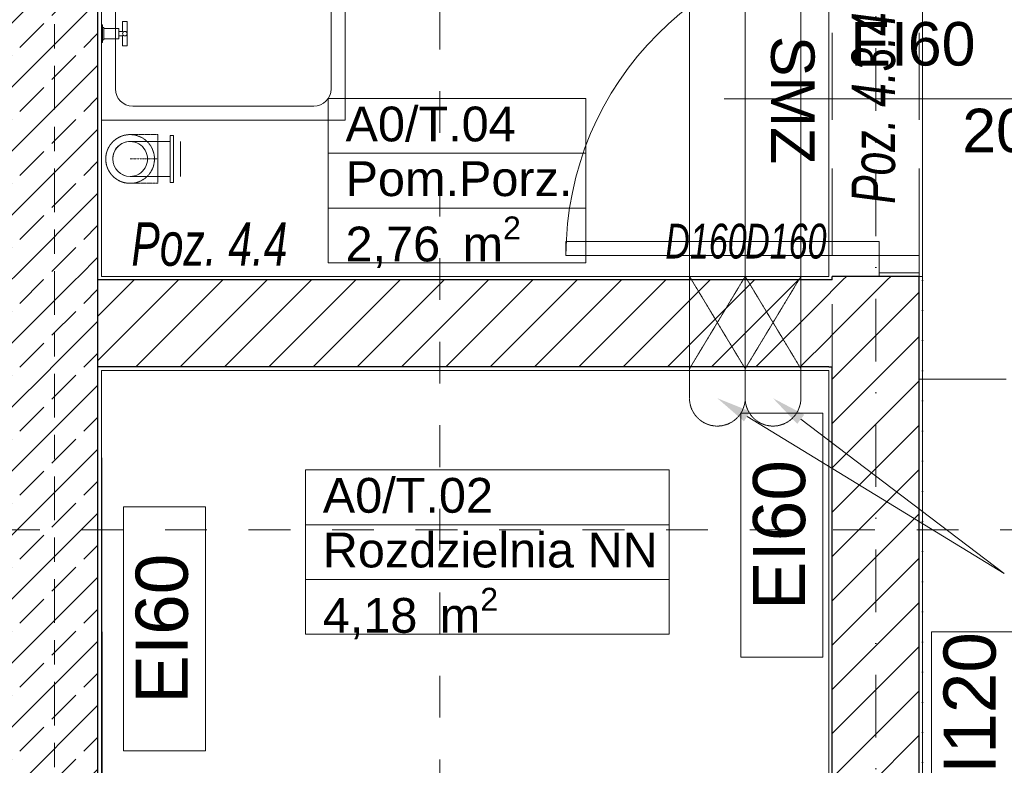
# Model space of a CAD drawing. Header units: millimetres. Extents: x -52968 to 399385, y -141133 to 110561.
# Tile 139 of 146: x 77905 to 80735, y -106442 to -104300. Entities that reach past the tile are written whole.
import ezdxf

# ---------------------------------------------------------------- set-up
doc = ezdxf.new("R2010")
doc.units = ezdxf.units.MM
for name, pattern in [('SIM-Wegliniec-21.07.2025-Parter$0$DASHDOT', [1, 0.5, -0.25, 0, -0.25]), ('SIM-Wegliniec-21.07.2025-Parter$0$DASHED', [0.75, 0.5, -0.25]), ('SIM-Wegliniec-21.07.2025-Parter$0$Kropki i Kreski', [360, 180, -90, 0, -90]), ('SIM-Wegliniec-21.07.2025-Parter$0$Przerywana', [240, 120, -120]), ('SIM-Wegliniec-21.07.2025-Parter$0$Przerywana długa', [390, 250, -140]), ('SIM-Wegliniec-21.07.2025-Parter$0$Przerywana podwójnie', [295, 125, -50, 70, -50])]:
    doc.linetypes.add(name, pattern=pattern)
doc.layers.add('_xref', color=250, linetype='Continuous')
for name, color, linetype, lineweight in [('SIM-Wegliniec-21.07.2025-Parter$0$A-Przekroje_Nr_pióra__5', 250, 'Continuous', 0), ('SIM-Wegliniec-21.07.2025-Parter$0$Nowe_--EL_przebicia_Nr_pióra__1', 250, 'Continuous', 0), ('SIM-Wegliniec-21.07.2025-Parter$0$Nowe_--EL_przebicia_Nr_pióra__60', 250, 'Continuous', 0), ('SIM-Wegliniec-21.07.2025-Parter$0$Nowe_A-Belki-Wieniec_Nr_pióra__69', 250, 'Continuous', 0), ('SIM-Wegliniec-21.07.2025-Parter$0$Nowe_A-Belki-Wieniec_Nr_pióra__90', 250, 'Continuous', 0), ('SIM-Wegliniec-21.07.2025-Parter$0$Nowe_A-Konstrukcja Opis_Nr_pióra__58', 250, 'Continuous', 0), ('SIM-Wegliniec-21.07.2025-Parter$0$Nowe_A-Meble-Kuchnia_Nr_pióra__61', 250, 'Continuous', 0), ('SIM-Wegliniec-21.07.2025-Parter$0$Nowe_A-Osi_Nr_pióra__20', 250, 'Continuous', 0), ('SIM-Wegliniec-21.07.2025-Parter$0$Nowe_A-PPOŻ_Nr_pióra__20', 250, 'Continuous', 0), ('SIM-Wegliniec-21.07.2025-Parter$0$Nowe_A-Strefy-Parter_Nr_pióra__94', 250, 'Continuous', 0), ('SIM-Wegliniec-21.07.2025-Parter$0$Nowe_a-tabelka_Nr_pióra__1', 250, 'Continuous', 0), ('SIM-Wegliniec-21.07.2025-Parter$0$Nowe_A-Ściany-Konstrukcyjne', 250, 'Continuous', 0), ('SIM-Wegliniec-21.07.2025-Parter$0$Nowe_A-Ściany-Konstrukcyjne_Nr_pióra__27', 250, 'Continuous', 0), ('SIM-Wegliniec-21.07.2025-Parter$0$Nowe_A-Ściany-Konstrukcyjne_Nr_pióra__47', 250, 'Continuous', 0), ('SIM-Wegliniec-21.07.2025-Parter$0$Nowe_A-Ściany-Wewnętrzne', 250, 'Continuous', 0), ('SIM-Wegliniec-21.07.2025-Parter$0$Nowe_A-Ściany-Wewnętrzne_Nr_pióra__27', 250, 'Continuous', 0), ('SIM-Wegliniec-21.07.2025-Parter$0$Nowe_A-Ściany-Wewnętrzne_Nr_pióra__47', 250, 'Continuous', 0), ('SIM-Wegliniec-21.07.2025-Parter$0$Nowe_Drzwi Archicad_Nr_pióra__23', 250, 'Continuous', 0), ('SIM-Wegliniec-21.07.2025-Parter$0$Nowe_Drzwi Archicad_Nr_pióra__27', 250, 'Continuous', 0), ('SIM-Wegliniec-21.07.2025-Parter$0$Nowe_Drzwi Archicad_Nr_pióra__3', 250, 'Continuous', 0), ('SIM-Wegliniec-21.07.2025-Parter$0$Nowe_Drzwi Archicad_Nr_pióra__47', 250, 'Continuous', 0), ('SIM-Wegliniec-21.07.2025-Parter$0$Nowe_FLUID-Wt-INS_Nr_pióra__170', 250, 'Continuous', 0), ('SIM-Wegliniec-21.07.2025-Parter$0$Nowe_FLUID-Wt-SYM_Nr_pióra__170', 250, 'Continuous', 0), ('SIM-Wegliniec-21.07.2025-Parter$0$Nowe_FLUID-Wt_Nr_pióra__170', 250, 'Continuous', 0), ('SIM-Wegliniec-21.07.2025-Parter$0$Nowe_Metryczki pomieszczeń Archicada_Nr_pióra__6', 250, 'Continuous', 0), ('SIM-Wegliniec-21.07.2025-Parter$0$Nowe_Znaczniki drzwi Archicada_Nr_pióra__45', 250, 'Continuous', 0), ('SIM-Wegliniec-21.07.2025-Parter$0$Nowe_Znaczniki drzwi Archicada_Nr_pióra__7', 250, 'Continuous', 0)]:
    doc.layers.add(name, color=color, linetype=linetype, lineweight=lineweight)
doc.styles.add('SIM-Wegliniec-21.07.2025-Parter$0$STYL_AUTOMATYCZNY_1', font='arial.ttf')
doc.styles.add('SIM-Wegliniec-21.07.2025-Parter$0$STYL_AUTOMATYCZNY_2', font='arial.ttf')
doc.styles.add('SIM-Wegliniec-21.07.2025-Parter$0$STYL_AUTOMATYCZNY_6', font='arial.ttf', dxfattribs={"width": 0.7})
pattern_1 = [(45, (0, 0), (-91.92388, 91.92388), []), (45, (-45.96, 45.96), (-91.92388, 91.92388), [97.5, -32.5])]
pattern_2 = [(0, (0, 0), (0, 86.60254), [0, -50]), (0, (25, 43.3), (0, 86.60254), [0, -50])]
pattern_3 = [(45, (0, 0), (-63.63961, 63.63961), [])]

# ---------------------------------------------------------------- blocks, each defined once
blk = doc.blocks.new('SIM-Wegliniec-21.07.2025-Parter')
at = {"layer": 'SIM-Wegliniec-21.07.2025-Parter$0$Nowe_--EL_przebicia_Nr_pióra__1', "linetype": 'Continuous', "lineweight": 13}
for points in [[(79986.7, -105453.9), (79910.1, -105387.5), (80004.1, -105425.4)], [(80139.7, -105461.2), (80070.1, -105387.5), (80159.8, -105434.7)]]:
    blk.add_hatch(color=256, dxfattribs=at).paths.add_polyline_path(points)
at = {"layer": 'SIM-Wegliniec-21.07.2025-Parter$0$Nowe_A-Ściany-Konstrukcyjne', "linetype": 'Continuous', "lineweight": 0}
h = blk.add_hatch(dxfattribs=at)
h.set_pattern_fill('Beton_zbrojony', color=256, style=0, pattern_type=2)
h.set_pattern_definition(pattern_1)
h.paths.add_polyline_path([(78130.1, -105037.6), (78130.1, -104207.6), (77880.1, -104207.6), (77880.1, -105037.6)])
at = {"layer": 'SIM-Wegliniec-21.07.2025-Parter$0$Nowe_A-Ściany-Konstrukcyjne', "linetype": 'Continuous', "lineweight": 0, "true_color": 0x000000}
h = blk.add_hatch(dxfattribs=at)
h.set_pattern_fill('Tynk', color=18, style=0, pattern_type=2)
h.set_pattern_definition(pattern_2)
h.paths.add_polyline_path([(78140.1, -105037.6), (78140.1, -104207.6), (78130.1, -104207.6), (78130.1, -105037.6)])
at = {"layer": 'SIM-Wegliniec-21.07.2025-Parter$0$Nowe_A-Ściany-Konstrukcyjne', "linetype": 'Continuous', "lineweight": 0}
h = blk.add_hatch(dxfattribs=at)
h.set_pattern_fill('Beton_zbrojony', color=256, style=0, pattern_type=2)
h.set_pattern_definition(pattern_1)
h.paths.add_polyline_path([(77880.1, -105047.6), (78130.1, -105047.6), (78130.1, -105037.6), (77880.1, -105037.6)])
h = blk.add_hatch(dxfattribs=at)
h.set_pattern_fill('Beton_zbrojony', color=256, style=0, pattern_type=2)
h.set_pattern_definition(pattern_1)
h.paths.add_polyline_path([(77880.1, -105297.6), (78130.1, -105297.6), (78130.1, -105047.6), (77880.1, -105047.6)])
h = blk.add_hatch(dxfattribs=at)
h.set_pattern_fill('Beton_zbrojony', color=256, style=0, pattern_type=2)
h.set_pattern_definition(pattern_1)
h.paths.add_polyline_path([(77880.1, -105307.6), (78130.1, -105307.6), (78130.1, -105297.6), (77880.1, -105297.6)])
h = blk.add_hatch(dxfattribs=at)
h.set_pattern_fill('Beton_zbrojony', color=256, style=0, pattern_type=2)
h.set_pattern_definition(pattern_1)
h.paths.add_polyline_path([(78130.1, -107317.6), (78130.1, -105307.6), (77880.1, -105307.6), (77880.1, -107317.6)])
at = {"layer": 'SIM-Wegliniec-21.07.2025-Parter$0$Nowe_A-Ściany-Konstrukcyjne', "linetype": 'Continuous', "lineweight": 0, "true_color": 0x000000}
h = blk.add_hatch(dxfattribs=at)
h.set_pattern_fill('Tynk', color=18, style=0, pattern_type=2)
h.set_pattern_definition(pattern_2)
h.paths.add_polyline_path([(78140.1, -107307.6), (78140.1, -105307.6), (78130.1, -105307.6), (78130.1, -107307.6)])
at = {"layer": 'SIM-Wegliniec-21.07.2025-Parter$0$Nowe_A-Ściany-Wewnętrzne', "linetype": 'Continuous', "lineweight": 0, "true_color": 0x000000}
h = blk.add_hatch(dxfattribs=at)
h.set_pattern_fill('Tynk', color=18, style=0, pattern_type=2)
h.set_pattern_definition(pattern_2)
h.paths.add_polyline_path([(78130.1, -105047.6), (78140.1, -105047.6), (78140.1, -105037.6), (78130.1, -105037.6)])
at = {"layer": 'SIM-Wegliniec-21.07.2025-Parter$0$Nowe_A-Ściany-Wewnętrzne', "linetype": 'Continuous', "lineweight": 0}
h = blk.add_hatch(dxfattribs=at)
h.set_pattern_fill('Bloczki_ceramiczne', color=256, style=0, pattern_type=2)
h.set_pattern_definition(pattern_3)
h.paths.add_polyline_path([(78130.1, -105297.6), (80230.1, -105297.6), (80230.1, -105047.6), (78130.1, -105047.6)])
at = {"layer": 'SIM-Wegliniec-21.07.2025-Parter$0$Nowe_A-Ściany-Wewnętrzne', "linetype": 'Continuous', "lineweight": 0, "true_color": 0x000000}
h = blk.add_hatch(dxfattribs=at)
h.set_pattern_fill('Tynk', color=18, style=0, pattern_type=2)
h.set_pattern_definition(pattern_2)
h.paths.add_polyline_path([(78140.1, -105047.6), (80230.1, -105047.6), (80230.1, -105037.6), (78140.1, -105037.6)])
h = blk.add_hatch(dxfattribs=at)
h.set_pattern_fill('Tynk', color=18, style=0, pattern_type=2)
h.set_pattern_definition(pattern_2)
h.paths.add_polyline_path([(80230.1, -105037.6), (80230.1, -105047.6), (80240.1, -105047.6), (80240.1, -105037.6)])
at = {"layer": 'SIM-Wegliniec-21.07.2025-Parter$0$Nowe_A-Ściany-Wewnętrzne', "linetype": 'Continuous', "lineweight": 0}
h = blk.add_hatch(dxfattribs=at)
h.set_pattern_fill('Bloczki_ceramiczne', color=256, style=0, pattern_type=2)
h.set_pattern_definition(pattern_3)
h.paths.add_polyline_path([(80230.1, -105047.6), (80230.1, -105297.6), (80240.1, -105297.6), (80240.1, -105047.6)])
h = blk.add_hatch(dxfattribs=at)
h.set_pattern_fill('Bloczki_ceramiczne', color=256, style=0, pattern_type=2)
h.set_pattern_definition(pattern_3)
h.paths.add_polyline_path([(80490.1, -105037.6), (80240.1, -105037.6), (80240.1, -105047.6), (80490.1, -105047.6)])
h = blk.add_hatch(dxfattribs=at)
h.set_pattern_fill('Bloczki_ceramiczne', color=256, style=0, pattern_type=2)
h.set_pattern_definition(pattern_3)
h.paths.add_polyline_path([(80240.1, -105047.6), (80240.1, -105297.6), (80490.1, -105297.6), (80490.1, -105047.6)])
h = blk.add_hatch(dxfattribs=at)
h.set_pattern_fill('Tynk', color=256, style=0, pattern_type=2)
h.set_pattern_definition(pattern_2)
h.paths.add_polyline_path([(80490.1, -105037.6), (80490.1, -107307.6), (80500.1, -107307.6), (80500.1, -105037.6)])
at = {"layer": 'SIM-Wegliniec-21.07.2025-Parter$0$Nowe_A-Ściany-Wewnętrzne', "linetype": 'Continuous', "lineweight": 0, "true_color": 0x000000}
h = blk.add_hatch(dxfattribs=at)
h.set_pattern_fill('Tynk', color=18, style=0, pattern_type=2)
h.set_pattern_definition(pattern_2)
h.paths.add_polyline_path([(78130.1, -105307.6), (78140.1, -105307.6), (78140.1, -105297.6), (78130.1, -105297.6)])
h = blk.add_hatch(dxfattribs=at)
h.set_pattern_fill('Tynk', color=18, style=0, pattern_type=2)
h.set_pattern_definition(pattern_2)
h.paths.add_polyline_path([(78140.1, -105307.6), (80230.1, -105307.6), (80230.1, -105297.6), (78140.1, -105297.6)])
h = blk.add_hatch(dxfattribs=at)
h.set_pattern_fill('Tynk', color=18, style=0, pattern_type=2)
h.set_pattern_definition(pattern_2)
h.paths.add_polyline_path([(80230.1, -105297.6), (80230.1, -105307.6), (80240.1, -105307.6), (80240.1, -105297.6)])
h = blk.add_hatch(dxfattribs=at)
h.set_pattern_fill('Tynk', color=18, style=0, pattern_type=2)
h.set_pattern_definition(pattern_2)
h.paths.add_polyline_path([(80230.1, -105307.6), (80230.1, -107307.6), (80240.1, -107307.6), (80240.1, -105307.6)])
at = {"layer": 'SIM-Wegliniec-21.07.2025-Parter$0$Nowe_A-Ściany-Wewnętrzne', "linetype": 'Continuous', "lineweight": 0}
h = blk.add_hatch(dxfattribs=at)
h.set_pattern_fill('Bloczki_ceramiczne', color=256, style=0, pattern_type=2)
h.set_pattern_definition(pattern_3)
h.paths.add_polyline_path([(80240.1, -105297.6), (80240.1, -107307.6), (80490.1, -107307.6), (80490.1, -105297.6)])
at = {"layer": 'SIM-Wegliniec-21.07.2025-Parter$0$A-Przekroje_Nr_pióra__5', "linetype": 'SIM-Wegliniec-21.07.2025-Parter$0$Przerywana', "lineweight": 13}
for p, q in [((79112.8, -97065.2), (79112.8, -119875.2)), ((60083, -105766), (93169.8, -105766))]:
    blk.add_line(p, q, dxfattribs=at)
at = {"layer": 'SIM-Wegliniec-21.07.2025-Parter$0$Nowe_--EL_przebicia_Nr_pióra__60', "linetype": 'Continuous', "lineweight": 13}
for p in [(79995.4, -105439.7), (80149.8, -105447.9)]:
    blk.add_line(p, (80734.1, -105890.9), dxfattribs=at)
at = {"layer": 'SIM-Wegliniec-21.07.2025-Parter$0$Nowe_--EL_przebicia_Nr_pióra__60', "linetype": 'Continuous', "lineweight": 13, "flags": 128}
for points in [[(79830.1, -99257.6), (79830.1, -100096.6), (79830.1, -105387.5)], [(79990.1, -99257.6), (79990.1, -100096.6), (79990.1, -105387.5)], [(79990.1, -99257.6), (79990.1, -100096.6), (79990.1, -105387.5)], [(80150.1, -99257.6), (80150.1, -100096.6), (80150.1, -105387.5)]]:
    blk.add_lwpolyline(points, dxfattribs=at)
at = {"layer": 'SIM-Wegliniec-21.07.2025-Parter$0$Nowe_--EL_przebicia_Nr_pióra__60', "linetype": 'SIM-Wegliniec-21.07.2025-Parter$0$DASHED', "lineweight": 13}
for points in [[(79830.1, -105037.6), (79990.1, -105302.6)], [(79830.1, -105302.6), (79990.1, -105037.6)], [(79990.1, -105037.6), (80150.1, -105302.6)], [(79990.1, -105302.6), (80150.1, -105037.6)]]:
    blk.add_lwpolyline(points, dxfattribs=at)
for centre in [(79910.1, -105387.5), (80070.1, -105387.5)]:
    blk.add_arc(centre, 80, 180, 0, dxfattribs=at)
at = {"layer": 'SIM-Wegliniec-21.07.2025-Parter$0$Nowe_A-Belki-Wieniec_Nr_pióra__69', "linetype": 'SIM-Wegliniec-21.07.2025-Parter$0$Kropki i Kreski', "lineweight": 13}
blk.add_line((80365.1, -107442.6), (80365.1, -99042.6), dxfattribs=at)
at = {"layer": 'SIM-Wegliniec-21.07.2025-Parter$0$Nowe_A-Belki-Wieniec_Nr_pióra__90', "linetype": 'SIM-Wegliniec-21.07.2025-Parter$0$Przerywana długa', "lineweight": 13}
for p, q in [((80240.1, -107317.6), (80240.1, -99167.6)), ((80490.1, -107317.6), (80490.1, -99167.6))]:
    blk.add_line(p, q, dxfattribs=at)
at = {"layer": 'SIM-Wegliniec-21.07.2025-Parter$0$Nowe_A-Meble-Kuchnia_Nr_pióra__61', "linetype": 'Continuous', "lineweight": 13}
for p, q in [((78140.1, -103888.6), (78140.1, -104588.6)), ((78840.1, -104588.6), (78840.1, -103888.6)), ((78180.1, -104498.6), (78180.1, -103978.6)), ((78800.1, -103978.6), (78800.1, -104498.6)), ((78143.6, -104315.1), (78140.1, -104315.1)), ((78140.1, -104315.1), (78140.1, -104365.1)), ((78143.6, -104322.6), (78143.6, -104315.1)), ((78147.1, -104322.6), (78143.6, -104322.6)), ((78143.6, -104322.6), (78143.6, -104357.6)), ((78147.1, -104325.1), (78147.1, -104322.6)), ((78214.1, -104305.1), (78201.1, -104305.1)), ((78201.1, -104305.1), (78201.1, -104333.6)), ((78214.1, -104375.1), (78214.1, -104305.1)), ((78190.1, -104325.1), (78147.1, -104325.1)), ((78147.1, -104355.1), (78147.1, -104325.1)), ((78190.1, -104333.6), (78190.1, -104325.1)), ((78201.1, -104333.6), (78190.1, -104333.6)), ((78190.1, -104346.6), (78190.1, -104333.6)), ((78190.1, -104355.1), (78190.1, -104346.6)), ((78190.1, -104346.6), (78201.1, -104346.6)), ((78201.1, -104333.6), (78203, -104335.5)), ((78201.1, -104346.6), (78203, -104344.7)), ((78201.1, -104346.6), (78201.1, -104375.1)), ((78140.1, -104365.1), (78143.6, -104365.1)), ((78143.6, -104365.1), (78143.6, -104357.6)), ((78143.6, -104357.6), (78147.1, -104357.6)), ((78147.1, -104357.6), (78147.1, -104355.1)), ((78147.1, -104355.1), (78190.1, -104355.1)), ((78201.1, -104375.1), (78214.1, -104375.1)), ((78750.1, -104548.6), (78230.1, -104548.6)), ((78140.1, -104588.6), (78840.1, -104588.6))]:
    blk.add_line(p, q, dxfattribs=at)
blk.add_circle((78207.6, -104340.1), 6.5, dxfattribs=at)
for centre, start, end in [((78230.1, -104498.6), 180, 270), ((78750.1, -104498.6), 270, 0)]:
    blk.add_arc(centre, 50, start, end, dxfattribs=at)
at = {"layer": 'SIM-Wegliniec-21.07.2025-Parter$0$Nowe_A-Osi_Nr_pióra__20', "linetype": 'SIM-Wegliniec-21.07.2025-Parter$0$Przerywana podwójnie', "lineweight": 13}
blk.add_line((78005.1, -95582.5), (78005.1, -117792.3), dxfattribs=at)
at = {"layer": 'SIM-Wegliniec-21.07.2025-Parter$0$Nowe_A-PPOŻ_Nr_pióra__20', "linetype": 'Continuous', "lineweight": 13, "flags": 128}
for points in [[(79978, -106131.4), (79978, -105430.2), (80213.7, -105430.2), (80213.7, -106131.4)], [(78203.8, -106400.4), (78203.8, -105699.2), (78439.5, -105699.2), (78439.5, -106400.4)], [(80525.6, -106759.6), (80525.6, -106058.3), (80761.3, -106058.3), (80761.3, -106759.6)]]:
    blk.add_lwpolyline(points, close=True, dxfattribs=at)
at = {"layer": 'SIM-Wegliniec-21.07.2025-Parter$0$Nowe_A-Strefy-Parter_Nr_pióra__94', "linetype": 'Continuous', "lineweight": 13, "flags": 128}
for points in [[(78140.1, -103717.6), (78140.1, -105037.6), (80230.1, -105037.6), (80230.1, -103717.6)], [(80500.1, -103717.6), (80500.1, -107307.6), (81710.2, -107307.6), (81710.2, -103717.6)], [(78140.1, -105307.6), (78144, -107307.6), (80230.1, -107307.6), (80230.1, -105307.6)]]:
    blk.add_lwpolyline(points, close=True, dxfattribs=at)
at = {"layer": 'SIM-Wegliniec-21.07.2025-Parter$0$Nowe_a-tabelka_Nr_pióra__1', "linetype": 'SIM-Wegliniec-21.07.2025-Parter$0$Przerywana długa', "lineweight": 13}
blk.add_line((80490.1, -105332.9), (81690.1, -105332.9), dxfattribs=at)
at = {"layer": 'SIM-Wegliniec-21.07.2025-Parter$0$Nowe_A-Ściany-Konstrukcyjne_Nr_pióra__27', "linetype": 'Continuous', "lineweight": 25}
for p, q in [((78130.1, -105037.6), (78130.1, -104207.6)), ((78130.1, -107307.6), (78130.1, -105307.6))]:
    blk.add_line(p, q, dxfattribs=at)
at = {"layer": 'SIM-Wegliniec-21.07.2025-Parter$0$Nowe_A-Ściany-Konstrukcyjne_Nr_pióra__47', "linetype": 'Continuous', "lineweight": 15, "flags": 128}
for points in [[(78140.1, -105037.6), (78140.1, -104207.6)], [(78140.1, -107307.6), (78140.1, -105307.6)]]:
    blk.add_lwpolyline(points, dxfattribs=at)
at = {"layer": 'SIM-Wegliniec-21.07.2025-Parter$0$Nowe_A-Ściany-Wewnętrzne_Nr_pióra__27', "linetype": 'Continuous', "lineweight": 25}
for p, q in [((78130.1, -105047.6), (78130.1, -105037.6)), ((78130.1, -105047.6), (78130.1, -105037.6)), ((78130.1, -105297.6), (78130.1, -105047.6)), ((80230.1, -105047.6), (78130.1, -105047.6)), ((78130.1, -105297.6), (78130.1, -105047.6)), ((80240.1, -105047.6), (80230.1, -105047.6)), ((80240.1, -105047.6), (80230.1, -105047.6)), ((80240.1, -105047.6), (80240.1, -105037.6)), ((80375.1, -105037.6), (80240.1, -105037.6)), ((80490.1, -105037.6), (80375.1, -105037.6)), ((80490.1, -105047.6), (80490.1, -105037.6)), ((80490.1, -105297.6), (80490.1, -105047.6)), ((78130.1, -105307.6), (78130.1, -105297.6)), ((78140.1, -105297.6), (78130.1, -105297.6)), ((78130.1, -105307.6), (78130.1, -105297.6)), ((80230.1, -105297.6), (78140.1, -105297.6)), ((80230.1, -105297.6), (80240.1, -105297.6)), ((80230.1, -105297.6), (80240.1, -105297.6)), ((80240.1, -105307.6), (80240.1, -105297.6)), ((80240.1, -107307.6), (80240.1, -105307.6)), ((80490.1, -107307.6), (80490.1, -105297.6))]:
    blk.add_line(p, q, dxfattribs=at)
at = {"layer": 'SIM-Wegliniec-21.07.2025-Parter$0$Nowe_A-Ściany-Wewnętrzne_Nr_pióra__47', "linetype": 'Continuous', "lineweight": 15}
blk.add_line((80500.1, -105037.6), (80490.1, -105037.6), dxfattribs=at)
at = {"layer": 'SIM-Wegliniec-21.07.2025-Parter$0$Nowe_A-Ściany-Wewnętrzne_Nr_pióra__47', "linetype": 'Continuous', "lineweight": 15, "flags": 128}
for points in [[(80230.1, -105037.6), (78140.1, -105037.6)], [(80500.1, -107307.6), (80500.1, -105037.6)], [(78140.1, -105307.6), (80230.1, -105307.6)], [(80230.1, -105307.6), (80230.1, -107307.6)]]:
    blk.add_lwpolyline(points, dxfattribs=at)
at = {"layer": 'SIM-Wegliniec-21.07.2025-Parter$0$Nowe_Drzwi Archicad_Nr_pióra__23', "linetype": 'Continuous', "lineweight": 15}
for p, q in [((80375.1, -105027.6), (80375.1, -104977.6)), ((80375.1, -104977.6), (80490.1, -104977.6)), ((80490.1, -104977.6), (80490.1, -105027.6)), ((80375.1, -105027.6), (80375.1, -105037.6)), ((80490.1, -105027.6), (80375.1, -105027.6)), ((80490.1, -105027.6), (80490.1, -105037.6)), ((80375.1, -105037.6), (80490.1, -105037.6))]:
    blk.add_line(p, q, dxfattribs=at)
at = {"layer": 'SIM-Wegliniec-21.07.2025-Parter$0$Nowe_Drzwi Archicad_Nr_pióra__27', "linetype": 'Continuous', "lineweight": 25}
for p, q in [((80375.1, -105037.6), (80240.1, -105037.6)), ((80490.1, -105037.6), (80375.1, -105037.6)), ((80490.1, -105037.6), (80375.1, -105037.6))]:
    blk.add_line(p, q, dxfattribs=at)
at = {"layer": 'SIM-Wegliniec-21.07.2025-Parter$0$Nowe_Drzwi Archicad_Nr_pióra__3', "linetype": 'Continuous', "lineweight": 13}
for p, q in [((80375.1, -104937.6), (79475.1, -104937.6)), ((79475.1, -104937.6), (79475.1, -104977.6)), ((80375.1, -104977.6), (80375.1, -104937.6)), ((79475.1, -104977.6), (80375.1, -104977.6))]:
    blk.add_line(p, q, dxfattribs=at)
blk.add_arc((80375.1, -104977.6), 900, 90, 180, dxfattribs=at)
at = {"layer": 'SIM-Wegliniec-21.07.2025-Parter$0$Nowe_Drzwi Archicad_Nr_pióra__47', "linetype": 'Continuous', "lineweight": 15}
blk.add_line((80500.1, -105037.6), (80490.1, -105037.6), dxfattribs=at)
at = {"layer": 'SIM-Wegliniec-21.07.2025-Parter$0$Nowe_FLUID-Wt-INS_Nr_pióra__170', "linetype": 'SIM-Wegliniec-21.07.2025-Parter$0$DASHED', "lineweight": 5}
for p, q in [((78302.6, -104630.1), (78227.2, -104630.1)), ((78302.6, -104650.1), (78302.6, -104630.2)), ((78227.2, -104770.1), (78302.6, -104770.1)), ((78302.6, -104770), (78302.6, -104750.1))]:
    blk.add_line(p, q, dxfattribs=at)
for start, end in [(89.9589, 269.8766), (90, 180.0411), (269.8766, 89.9589), (180.0411, 270)]:
    blk.add_arc((78222.6, -104700.1), 70, start, end, dxfattribs=at)
at = {"layer": 'SIM-Wegliniec-21.07.2025-Parter$0$Nowe_FLUID-Wt-SYM_Nr_pióra__170', "linetype": 'SIM-Wegliniec-21.07.2025-Parter$0$DASHDOT', "lineweight": 5}
blk.add_line((78302.6, -104700.1), (78222.6, -104700.1), dxfattribs=at)
at = {"layer": 'SIM-Wegliniec-21.07.2025-Parter$0$Nowe_FLUID-Wt_Nr_pióra__170', "linetype": 'Continuous', "lineweight": 5}
for p, q in [((78337.6, -104632.6), (78337.6, -104654.9)), ((78347.6, -104632.6), (78337.6, -104632.6)), ((78347.6, -104632.6), (78347.6, -104654.9)), ((78302.6, -104650.1), (78223, -104650.1)), ((78302.6, -104750.1), (78302.6, -104650.1)), ((78337.6, -104650.1), (78302.6, -104650.1)), ((78302.6, -104650.1), (78302.6, -104650.1)), ((78302.6, -104650.6), (78302.6, -104650.1)), ((78302.6, -104654.1), (78302.6, -104650.6)), ((78302.6, -104658.4), (78302.6, -104654.1)), ((78302.6, -104678.4), (78302.6, -104658.4)), ((78337.6, -104654.9), (78337.6, -104745.3)), ((78347.6, -104654.9), (78347.6, -104745.3)), ((78367.6, -104650.1), (78367.6, -104750.1)), ((78302.6, -104682.5), (78302.6, -104678.4)), ((78302.6, -104717.7), (78302.6, -104682.5)), ((78302.6, -104721.8), (78302.6, -104717.7)), ((78302.6, -104741.8), (78302.6, -104721.8)), ((78302.6, -104746.1), (78302.6, -104741.8)), ((78302.6, -104750), (78302.6, -104746.1)), ((78337.6, -104745.3), (78337.6, -104767.6)), ((78347.6, -104745.3), (78347.6, -104767.6)), ((78223, -104750.1), (78302.6, -104750.1)), ((78302.6, -104750), (78302.6, -104750.1)), ((78302.6, -104750.1), (78337.6, -104750.1)), ((78337.6, -104767.6), (78347.6, -104767.6))]:
    blk.add_line(p, q, dxfattribs=at)
for start, end in [(89.9589, 269.8766), (90, 180.0411), (269.8766, 89.9589), (180.0411, 270)]:
    blk.add_arc((78222.6, -104700.1), 50, start, end, dxfattribs=at)
at = {"layer": 'SIM-Wegliniec-21.07.2025-Parter$0$Nowe_Metryczki pomieszczeń Archicada_Nr_pióra__6', "linetype": 'Continuous', "lineweight": 13}
for p, q in [((78791.6, -104526.8), (79531.8, -104526.8)), ((78791.6, -104683.9), (78791.6, -104526.8)), ((79531.8, -104526.8), (79531.8, -104683.9)), ((79531.8, -104683.9), (78791.6, -104683.9)), ((78791.6, -104683.9), (79531.8, -104683.9)), ((78791.6, -104841), (78791.6, -104683.9)), ((79531.8, -104683.9), (79531.8, -104841)), ((79531.8, -104841), (78791.6, -104841)), ((78791.6, -104841), (79531.8, -104841)), ((78791.6, -104998.2), (78791.6, -104841)), ((79531.8, -104841), (79531.8, -104998.2)), ((79531.8, -104998.2), (78791.6, -104998.2)), ((78726.2, -105593.7), (79771.4, -105593.7)), ((78726.2, -105750.8), (78726.2, -105593.7)), ((79771.4, -105593.7), (79771.4, -105750.8)), ((79771.4, -105750.8), (78726.2, -105750.8)), ((78726.2, -105750.8), (79771.4, -105750.8)), ((78726.2, -105908), (78726.2, -105750.8)), ((79771.4, -105750.8), (79771.4, -105908)), ((79771.4, -105908), (78726.2, -105908)), ((78726.2, -105908), (79771.4, -105908)), ((78726.2, -106065.1), (78726.2, -105908)), ((79771.4, -105908), (79771.4, -106065.1)), ((79771.4, -106065.1), (78726.2, -106065.1))]:
    blk.add_line(p, q, dxfattribs=at)
at = {"layer": 'SIM-Wegliniec-21.07.2025-Parter$0$Nowe_Znaczniki drzwi Archicada_Nr_pióra__45', "linetype": 'Continuous', "lineweight": 15}
blk.add_line((80900.1, -104527.6), (79930.1, -104527.6), dxfattribs=at)
at = {"layer": 'SIM-Wegliniec-21.07.2025-Parter$0$Nowe_--EL_przebicia_Nr_pióra__60', "linetype": 'Continuous', "lineweight": 13, "char_height": 100, "attachment_point": 7, "style": 'SIM-Wegliniec-21.07.2025-Parter$0$STYL_AUTOMATYCZNY_6'}
for insert in [(79760.6, -104987.5), (79990.1, -104987.5)]:
    blk.add_mtext('\\A1;{\\pql;\\fArial|b0|i1|c238|p0;\\W0.700000;D160}', dxfattribs=dict(at, insert=insert))
at = {"layer": 'SIM-Wegliniec-21.07.2025-Parter$0$Nowe_A-Konstrukcja Opis_Nr_pióra__58', "linetype": 'Continuous', "lineweight": 13, "insert": (80422.5, -104828.9), "char_height": 125, "attachment_point": 7, "rotation": 90, "style": 'SIM-Wegliniec-21.07.2025-Parter$0$STYL_AUTOMATYCZNY_6'}
blk.add_mtext('\\A1;{\\pql;\\fArial|b0|i1|c238|p0;\\W0.700000;Poz. 4.3.4}', dxfattribs=at)
at = {"layer": 'SIM-Wegliniec-21.07.2025-Parter$0$Nowe_A-Konstrukcja Opis_Nr_pióra__58', "linetype": 'Continuous', "lineweight": 13, "insert": (78226.3, -105008.8), "char_height": 125, "attachment_point": 7, "style": 'SIM-Wegliniec-21.07.2025-Parter$0$STYL_AUTOMATYCZNY_6'}
blk.add_mtext('\\A1;{\\pql;\\fArial|b0|i1|c238|p0;\\W0.700000;Poz. 4.4}', dxfattribs=at)
at = {"layer": 'SIM-Wegliniec-21.07.2025-Parter$0$Nowe_A-PPOŻ_Nr_pióra__20', "linetype": 'Continuous', "lineweight": 13, "char_height": 150, "attachment_point": 5, "rotation": 90, "style": 'SIM-Wegliniec-21.07.2025-Parter$0$STYL_AUTOMATYCZNY_1'}
for s, insert in [('\\A1;{\\pqc;\\fArial|b0|i0|c238|p0;\\W1.000000;EI\\fArial|b0|i0|c238|p0;\\W1.000000;6\\fArial|b0|i0|c238|p0;\\W1.000000;0}', (80088.5, -105780.8)), ('\\A1;{\\pqc;\\fArial|b0|i0|c238|p0;\\W1.000000;EI\\fArial|b0|i0|c238|p0;\\W1.000000;6\\fArial|b0|i0|c238|p0;\\W1.000000;0}', (78314.4, -106049.8)), ('\\A1;{\\pqc;\\fArial|b0|i0|c238|p0;\\W1.000000;R\\fArial|b0|i0|c238|p0;\\W1.000000;EI120}', (80636.1, -106408.9))]:
    blk.add_mtext(s, dxfattribs=dict(at, insert=insert))
at = {"layer": 'SIM-Wegliniec-21.07.2025-Parter$0$Nowe_Metryczki pomieszczeń Archicada_Nr_pióra__6', "lineweight": 13, "char_height": 100, "attachment_point": 1, "style": 'SIM-Wegliniec-21.07.2025-Parter$0$STYL_AUTOMATYCZNY_2'}
for s, insert in [('\\A1;{\\pql;\\pt0,2300;\\fArial|b0|i0|c238|p0;\\W1.000000;A0/T.04\\fArial|b0|i0|c238|p0;\\W1.000000;\\A1{\\H.66x;\\S^  ;}\\fArial|b0|i0|c238|p0;\\W1.000000;\\fArial|b0|i0|c238|p0;\\W1.000000;\\A1{\\H.66x;\\S^  ;}}', (78841.6, -104549.6)), ('\\A1;{\\pql;\\pt0,2300;\\fArial|b0|i0|c238|p0;\\W1.000000;Pom.Porz.\\fArial|b0|i0|c238|p0;\\W1.000000;\\A1{\\H.66x;\\S^  ;}\\fArial|b0|i0|c238|p0;\\W1.000000;\\fArial|b0|i0|c238|p0;\\W1.000000;\\A1{\\H.66x;\\S^  ;}}', (78841.6, -104706.8)), ('\\A1;{\\pql;\\pt0,2300;\\fArial|b0|i0|c238|p0;\\W1.000000;2,76\\fArial|b0|i0|c238|p0;\\W1.000000;\\A1{\\H.66x;\\S^  ;}\\fArial|b0|i0|c238|p0;\\W1.000000; m\\fArial|b0|i0|c238|p0;\\W1.000000;\\A1{\\H.66x;\\S2^  ;}}', (78841.6, -104865.3)), ('\\A1;{\\pql;\\pt0,2300;\\fArial|b0|i0|c238|p0;\\W1.000000;A0/T.02\\fArial|b0|i0|c238|p0;\\W1.000000;\\A1{\\H.66x;\\S^  ;}\\fArial|b0|i0|c238|p0;\\W1.000000;\\fArial|b0|i0|c238|p0;\\W1.000000;\\A1{\\H.66x;\\S^  ;}}', (78776.2, -105616.5)), ('\\A1;{\\pql;\\pt0,2300;\\fArial|b0|i0|c238|p0;\\W1.000000;Rozdzielnia NN\\fArial|b0|i0|c238|p0;\\W1.000000;\\A1{\\H.66x;\\S^  ;}\\fArial|b0|i0|c238|p0;\\W1.000000;\\fArial|b0|i0|c238|p0;\\W1.000000;\\A1{\\H.66x;\\S^  ;}}', (78776.2, -105773.7)), ('\\A1;{\\pql;\\pt0,2300;\\fArial|b0|i0|c238|p0;\\W1.000000;4,18\\fArial|b0|i0|c238|p0;\\W1.000000;\\A1{\\H.66x;\\S^  ;}\\fArial|b0|i0|c238|p0;\\W1.000000; m\\fArial|b0|i0|c238|p0;\\W1.000000;\\A1{\\H.66x;\\S2^  ;}}', (78776.2, -105932.2))]:
    blk.add_mtext(s, dxfattribs=dict(at, insert=insert))
at = {"layer": 'SIM-Wegliniec-21.07.2025-Parter$0$Nowe_Znaczniki drzwi Archicada_Nr_pióra__7', "lineweight": 13, "char_height": 125, "attachment_point": 7, "style": 'SIM-Wegliniec-21.07.2025-Parter$0$STYL_AUTOMATYCZNY_1'}
for s, insert, rotation in [('\\A1;{\\pql;\\pt0;\\fArial|b0|i0|c238|p0;\\W1.000000;200\\fArial|b0|i0|c238|p0;\\W1.000000;\\A1{\\H.66x;\\S^  ;}\\fArial|b0|i0|c238|p0;\\W1.000000;\\fArial|b0|i0|c238|p0;\\W1.000000;}', (80614, -104717.2), 0), ('\\A1;{\\pql;\\pt0;\\fArial|b0|i0|c238|p0;\\W1.000000;EI60\\fArial|b0|i0|c238|p0;\\W1.000000;\\fArial|b0|i0|c238|p0;\\H0.666667x;\\W1.000000;\\fArial|b0|i0|c238|p0;\\H1.500000x;\\W1.000000;}', (80292.6, -104433.5), 0), ('\\A1;{\\pql;\\pt0;\\fArial|b0|i0|c238|p0;\\W1.000000;SMZ\\fArial|b0|i0|c238|p0;\\W1.000000;\\A1{\\H.66x;\\S^  ;}\\fArial|b0|i0|c238|p0;\\W1.000000;\\fArial|b0|i0|c238|p0;\\W1.000000;}', (80028, -104346.6), 270)]:
    blk.add_mtext(s, dxfattribs=dict(at, insert=insert, rotation=rotation))

msp = doc.modelspace()

# ---------------------------------------------------------------- block references
at = {"layer": '_xref'}
msp.add_blockref('SIM-Wegliniec-21.07.2025-Parter', (0, 0), dxfattribs=at)

doc.saveas('drawing.dxf')
